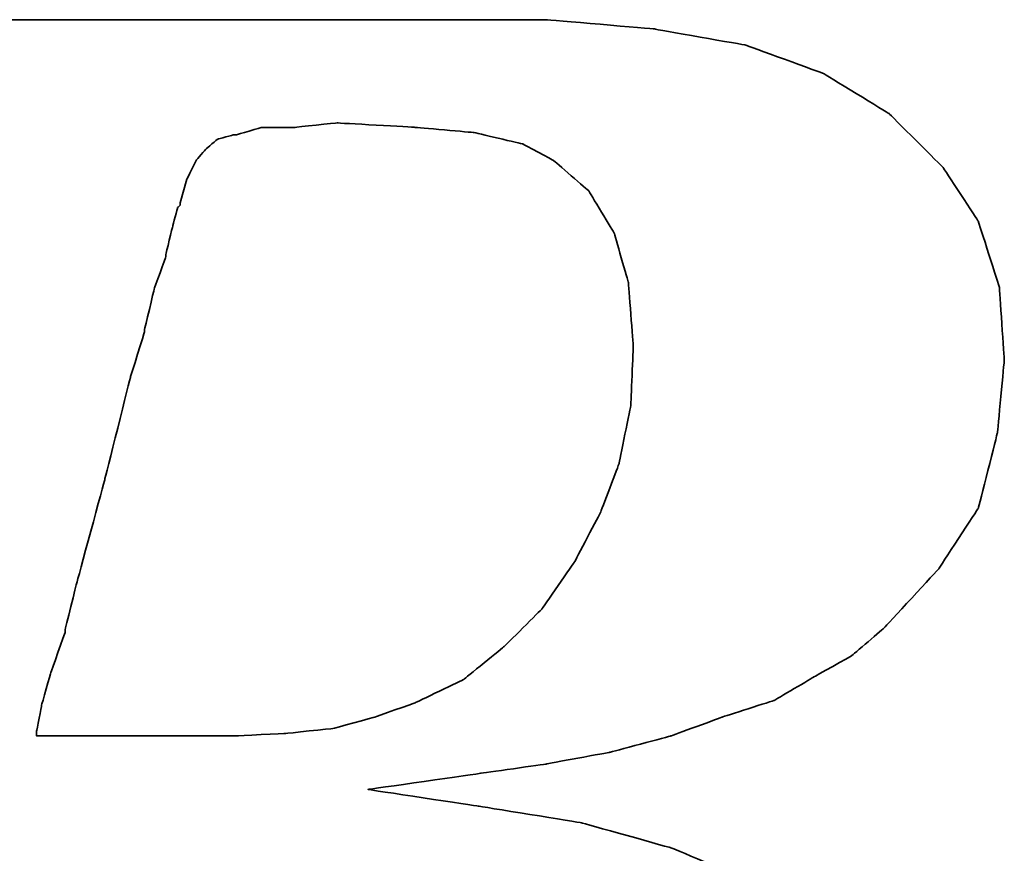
# Model space of a CAD drawing. Header units: millimetres. Extents: x 4 to 1153, y -526 to 762.
# Tile 38 of 57: x 78.395 to 78.634, y 47.717 to 47.92. Entities that reach past the tile are written whole.
import ezdxf

# ---------------------------------------------------------------- set-up
doc = ezdxf.new("R2010")
doc.units = ezdxf.units.MM
doc.layers.add('DIM', color=4, linetype='CONTINUOUS')
doc.layers.add('layer 1', color=7, linetype='CONTINUOUS')

# ---------------------------------------------------------------- blocks, each defined once
blk = doc.blocks.new('TBI MOTION logo(完整正式版)')
at = {"layer": 'layer 1', "color": 22, "lineweight": 35}
for points, knots in [([(-64.65375, -6.86375), (-64.65375, -6.86375), (-64.84375, -7.29625), (-64.84375, -7.29625), (-64.84375, -7.29625), (-64.84375, -7.29625), (-64.86875, -7.34375), (-64.86875, -7.34375), (-64.86875, -7.34375), (-64.86875, -7.34375), (-64.86875, -7.36875), (-64.86875, -7.36875), (-64.86875, -7.36875), (-64.86875, -7.36875), (-65.15375, -7.65375), (-65.15375, -7.65375), (-65.15375, -7.65375), (-65.15375, -7.65375), (-65.17875, -7.65375), (-65.17875, -7.65375), (-65.17875, -7.65375), (-65.17875, -7.65375), (-65.20375, -7.67875), (-65.20375, -7.67875), (-65.20375, -7.67875), (-65.20375, -7.67875), (-65.58875, -7.87125), (-65.58875, -7.87125), (-65.58875, -7.87125), (-65.58875, -7.87125), (-65.63375, -7.87125), (-65.63375, -7.87125), (-65.63375, -7.87125), (-65.63375, -7.87125), (-65.65875, -7.89375), (-65.65875, -7.89375), (-65.65875, -7.89375), (-65.65875, -7.89375), (-66.09375, -7.94375), (-66.09375, -7.94375), (-66.09375, -7.94375), (-66.09375, -7.94375), (-66.11375, -7.94375), (-66.11375, -7.94375), (-66.11375, -7.94375), (-66.11375, -7.94375), (-66.16375, -7.94375), (-66.16375, -7.94375), (-66.16375, -7.94375), (-66.16375, -7.94375), (-66.30875, -7.94375), (-66.30875, -7.94375), (-66.30875, -7.94375), (-66.30875, -7.94375), (-66.69375, -7.94375), (-66.69375, -7.94375), (-66.69375, -7.94375), (-66.69375, -7.94375), (-67.07375, -7.94375), (-67.07375, -7.94375), (-67.07375, -7.94375), (-67.07375, -7.94375), (-67.12375, -7.94375), (-67.12375, -7.94375), (-67.12375, -7.94375), (-67.12375, -7.94375), (-67.12375, -7.96625), (-67.12375, -7.96625), (-67.12375, -7.96625), (-67.12375, -7.96625), (-67.14875, -7.99125), (-67.14875, -7.99125), (-67.14875, -7.99125), (-67.14875, -7.99125), (-67.24375, -8.34875), (-67.24375, -8.34875), (-67.24375, -8.34875), (-67.24375, -8.34875), (-67.31375, -8.68625), (-67.31375, -8.68625), (-67.31375, -8.68625), (-67.31375, -8.68625), (-67.26875, -8.68625), (-67.26875, -8.68625), (-67.26875, -8.68625), (-67.26875, -8.68625), (-67.07375, -8.68625), (-67.07375, -8.68625), (-67.07375, -8.68625), (-67.07375, -8.68625), (-66.54875, -8.68625), (-66.54875, -8.68625), (-66.54875, -8.68625), (-66.54875, -8.68625), (-65.82625, -8.68625), (-65.82625, -8.68625), (-65.82625, -8.68625), (-65.82625, -8.68625), (-65.01375, -8.68625), (-65.01375, -8.68625), (-65.01375, -8.68625), (-65.01375, -8.68625), (-64.05375, -8.68625), (-64.05375, -8.68625), (-64.05375, -8.68625), (-64.05375, -8.68625), (-62.08375, -8.68625), (-62.08375, -8.68625), (-62.08375, -8.68625), (-62.08375, -8.68625), (-60.06875, -8.68625), (-60.06875, -8.68625), (-60.06875, -8.68625), (-60.06875, -8.68625), (-59.10875, -8.68625), (-59.10875, -8.68625), (-59.10875, -8.68625), (-59.10875, -8.68625), (-58.29375, -8.68625), (-58.29375, -8.68625), (-58.29375, -8.68625), (-58.29375, -8.68625), (-57.57375, -8.68625), (-57.57375, -8.68625), (-57.57375, -8.68625), (-57.57375, -8.68625), (-57.04875, -8.68625), (-57.04875, -8.68625), (-57.04875, -8.68625), (-57.04875, -8.68625), (-56.85375, -8.68625), (-56.85375, -8.68625), (-56.85375, -8.68625), (-56.85375, -8.68625), (-56.70875, -8.68625), (-56.70875, -8.68625), (-56.70875, -8.68625), (-56.70875, -8.68625), (-56.61375, -8.68625), (-56.61375, -8.68625), (-56.61375, -8.68625), (-56.61375, -8.68625), (-56.56875, -8.68625), (-56.56875, -8.68625), (-56.56875, -8.68625), (-56.56875, -8.68625), (-55.65375, -8.63875), (-55.65375, -8.63875), (-55.65375, -8.63875), (-55.65375, -8.63875), (-54.76875, -8.51875), (-54.76875, -8.51875), (-54.76875, -8.51875), (-54.76875, -8.51875), (-53.90375, -8.30375), (-53.90375, -8.30375), (-53.90375, -8.30375), (-53.90375, -8.30375), (-53.08875, -8.03875), (-53.08875, -8.03875), (-53.08875, -8.03875), (-53.08875, -8.03875), (-52.34375, -7.65375), (-52.34375, -7.65375), (-52.34375, -7.65375), (-52.34375, -7.65375), (-51.69875, -7.29625), (-51.69875, -7.29625), (-51.69875, -7.29625), (-51.69875, -7.29625), (-51.21875, -6.91125), (-51.21875, -6.91125), (-51.21875, -6.91125), (-51.21875, -6.91125), (-50.83375, -6.50375), (-50.83375, -6.50375), (-50.83375, -6.50375), (-50.83375, -6.50375), (-50.44875, -5.94875), (-50.44875, -5.94875), (-50.44875, -5.94875), (-50.44875, -5.94875), (-50.13875, -5.30375), (-50.13875, -5.30375), (-50.13875, -5.30375), (-50.13875, -5.30375), (-49.99375, -4.65375), (-49.99375, -4.65375), (-49.99375, -4.65375), (-49.99375, -4.65375), (-49.92375, -3.98375), (-49.92375, -3.98375), (-49.92375, -3.98375), (-49.92375, -3.98375), (-49.99375, -3.19374), (-49.99375, -3.19374), (-49.99375, -3.19374), (-49.99375, -3.19374), (-50.23374, -2.44874), (-50.23374, -2.44874), (-50.23374, -2.44874), (-50.23374, -2.44874), (-50.59375, -1.87374), (-50.59375, -1.87374), (-50.59375, -1.87374), (-50.59375, -1.87374), (-51.09875, -1.31874), (-51.09875, -1.31874), (-51.09875, -1.31874), (-51.09875, -1.31874), (-51.74375, -0.81875), (-51.74375, -0.81875), (-51.74375, -0.81875), (-51.74375, -0.81875), (-52.53875, -0.48125), (-52.53875, -0.48125), (-52.53875, -0.48125), (-52.53875, -0.48125), (-53.47375, -0.21875), (-53.47375, -0.21875), (-53.47375, -0.21875), (-53.47375, -0.21875), (-54.52875, -0.04874), (-54.52875, -0.04874), (-54.52875, -0.04874), (-54.52875, -0.04874), (-55.65375, 0.12125), (-55.65375, 0.12125), (-55.65375, 0.12125), (-55.65375, 0.12125), (-54.50375, 0.28624), (-54.50375, 0.28624), (-54.50375, 0.28624), (-54.50375, 0.28624), (-53.83375, 0.38124), (-53.83375, 0.38124), (-53.83375, 0.38124), (-53.83375, 0.38124), (-53.18375, 0.50125), (-53.18375, 0.50125), (-53.18375, 0.50125), (-53.18375, 0.50125), (-52.55875, 0.66874), (-52.55875, 0.66874), (-52.55875, 0.66874), (-52.55875, 0.66874), (-52.03375, 0.86124), (-52.03375, 0.86124), (-52.03375, 0.86124), (-52.03375, 0.86124), (-51.50374, 1.03124), (-51.50374, 1.03124), (-51.50374, 1.03124), (-51.50374, 1.03124), (-51.09875, 1.27125), (-51.09875, 1.27125), (-51.09875, 1.27125), (-51.09875, 1.27125), (-50.71375, 1.48624), (-50.71375, 1.48624), (-50.71375, 1.48624), (-50.71375, 1.48624), (-50.37625, 1.77625), (-50.37625, 1.77625), (-50.37625, 1.77625), (-50.37625, 1.77625), (-49.82375, 2.37625), (-49.82375, 2.37625), (-49.82375, 2.37625), (-49.82375, 2.37625), (-49.41875, 2.99625), (-49.41875, 2.99625), (-49.41875, 2.99625), (-49.41875, 2.99625), (-49.22375, 3.76625), (-49.22375, 3.76625), (-49.22375, 3.76625), (-49.22375, 3.76625), (-49.15375, 4.50874), (-49.15375, 4.50874), (-49.15375, 4.50874), (-49.15375, 4.50874), (-49.20375, 5.25125), (-49.20375, 5.25125), (-49.20375, 5.25125), (-49.20375, 5.25125), (-49.41875, 5.92625), (-49.41875, 5.92625), (-49.41875, 5.92625), (-49.41875, 5.92625), (-49.77875, 6.47625), (-49.77875, 6.47625), (-49.77875, 6.47625), (-49.77875, 6.47625), (-50.33125, 7.02624), (-50.33125, 7.02624), (-50.33125, 7.02624), (-50.33125, 7.02624), (-51.00125, 7.43625), (-51.00125, 7.43625), (-51.00125, 7.43625), (-51.00125, 7.43625), (-51.79375, 7.72625), (-51.79375, 7.72625), (-51.79375, 7.72625), (-51.79375, 7.72625), (-52.72875, 7.89124), (-52.72875, 7.89124), (-52.72875, 7.89124), (-52.72875, 7.89124), (-53.83375, 7.98625), (-53.83375, 7.98625), (-53.83375, 7.98625), (-53.83375, 7.98625), (-53.92875, 7.98625), (-53.92875, 7.98625), (-53.92875, 7.98625), (-53.92875, 7.98625), (-54.26375, 7.98625), (-54.26375, 7.98625), (-54.26375, 7.98625), (-54.26375, 7.98625), (-54.74375, 7.98625), (-54.74375, 7.98625), (-54.74375, 7.98625), (-54.74375, 7.98625), (-55.36875, 7.98625), (-55.36875, 7.98625), (-55.36875, 7.98625), (-55.36875, 7.98625), (-56.13375, 7.98625), (-56.13375, 7.98625), (-56.13375, 7.98625), (-56.13375, 7.98625), (-56.94875, 7.98625), (-56.94875, 7.98625), (-56.94875, 7.98625), (-56.94875, 7.98625), (-58.77625, 7.98625), (-58.77625, 7.98625), (-58.77625, 7.98625), (-58.77625, 7.98625), (-60.59875, 7.98625), (-60.59875, 7.98625), (-60.59875, 7.98625), (-60.59875, 7.98625), (-61.41375, 7.98625), (-61.41375, 7.98625), (-61.41375, 7.98625), (-61.41375, 7.98625), (-62.17875, 7.98625), (-62.17875, 7.98625), (-62.17875, 7.98625), (-62.17875, 7.98625), (-62.80375, 7.98625), (-62.80375, 7.98625), (-62.80375, 7.98625), (-62.80375, 7.98625), (-63.30625, 7.98625), (-63.30625, 7.98625), (-63.30625, 7.98625), (-63.30625, 7.98625), (-63.57375, 7.98625), (-63.57375, 7.98625), (-63.57375, 7.98625), (-63.57375, 7.98625), (-63.57375, 7.96375), (-63.57375, 7.96375), (-63.57375, 7.96375), (-63.57375, 7.96375), (-63.59875, 7.94125), (-63.59875, 7.94125), (-63.59875, 7.94125), (-63.59875, 7.94125), (-63.69375, 7.55625), (-63.69375, 7.55625), (-63.69375, 7.55625), (-63.69375, 7.55625), (-63.76375, 7.24624), (-63.76375, 7.24624), (-63.76375, 7.24624), (-63.76375, 7.24624), (-63.23875, 7.24624), (-63.23875, 7.24624), (-63.23875, 7.24624), (-63.23875, 7.24624), (-62.75875, 7.24624), (-62.75875, 7.24624), (-62.75875, 7.24624), (-62.75875, 7.24624), (-62.61125, 7.24624), (-62.61125, 7.24624), (-62.61125, 7.24624), (-62.61125, 7.24624), (-62.56625, 7.24624), (-62.56625, 7.24624), (-62.56625, 7.24624), (-62.56625, 7.24624), (-62.22875, 7.24624), (-62.22875, 7.24624), (-62.22875, 7.24624), (-62.22875, 7.24624), (-62.20375, 7.24624), (-62.20375, 7.24624), (-62.20375, 7.24624), (-62.20375, 7.24624), (-62.17875, 7.21875), (-62.17875, 7.21875), (-62.17875, 7.21875), (-62.17875, 7.21875), (-61.96375, 7.17125), (-61.96375, 7.17125), (-61.96375, 7.17125), (-61.96375, 7.17125), (-61.72375, 7.12624), (-61.72375, 7.12624), (-61.72375, 7.12624), (-61.72375, 7.12624), (-61.70375, 7.12624), (-61.70375, 7.12624), (-61.70375, 7.12624), (-61.70375, 7.12624), (-61.55875, 7.07624), (-61.55875, 7.07624), (-61.55875, 7.07624), (-61.55875, 7.07624), (-61.50875, 7.07624), (-61.50875, 7.07624), (-61.50875, 7.07624), (-61.50875, 7.07624), (-61.48375, 7.02624), (-61.48375, 7.02624), (-61.48375, 7.02624), (-61.48375, 7.02624), (-61.31875, 6.83375), (-61.31875, 6.83375), (-61.31875, 6.83375), (-61.31875, 6.83375), (-61.29375, 6.81125), (-61.29375, 6.81125), (-61.29375, 6.81125), (-61.29375, 6.81125), (-61.29375, 6.78625), (-61.29375, 6.78625), (-61.29375, 6.78625), (-61.29375, 6.78625), (-61.19875, 6.50124), (-61.19875, 6.50124), (-61.19875, 6.50124), (-61.19875, 6.50124), (-61.17375, 6.45124), (-61.17375, 6.45124), (-61.17375, 6.45124), (-61.17375, 6.45124), (-61.19875, 6.40625), (-61.19875, 6.40625), (-61.19875, 6.40625), (-61.19875, 6.40625), (-61.26875, 5.99624), (-61.26875, 5.99624), (-61.26875, 5.99624), (-61.26875, 5.99624), (-61.26875, 5.85125), (-61.26875, 5.85125), (-61.26875, 5.85125), (-61.26875, 5.85125), (-61.26875, 5.82625), (-61.26875, 5.82625), (-61.26875, 5.82625), (-61.26875, 5.82625), (-61.29375, 5.80625), (-61.29375, 5.80625), (-61.29375, 5.80625), (-61.29375, 5.80625), (-61.34125, 5.66125), (-61.34125, 5.66125), (-61.34125, 5.66125), (-61.34125, 5.66125), (-61.41375, 5.44625), (-61.41375, 5.44625), (-61.41375, 5.44625), (-61.41375, 5.44625), (-61.48375, 5.15625), (-61.48375, 5.15625), (-61.48375, 5.15625), (-61.48375, 5.15625), (-61.58375, 4.82124), (-61.58375, 4.82124), (-61.58375, 4.82124), (-61.58375, 4.82124), (-61.79875, 4.00375), (-61.79875, 4.00375), (-61.79875, 4.00375), (-61.79875, 4.00375), (-62.05875, 2.99625), (-62.05875, 2.99625), (-62.05875, 2.99625), (-62.05875, 2.99625), (-62.34875, 1.91625), (-62.34875, 1.91625), (-62.34875, 1.91625), (-62.34875, 1.91625), (-62.97375, -0.41124), (-62.97375, -0.41124), (-62.97375, -0.41124), (-62.97375, -0.41124), (-63.59875, -2.75875), (-63.59875, -2.75875), (-63.59875, -2.75875), (-63.59875, -2.75875), (-63.88375, -3.86374), (-63.88375, -3.86374), (-63.88375, -3.86374), (-63.88375, -3.86374), (-64.14875, -4.82374), (-64.14875, -4.82374), (-64.14875, -4.82374), (-64.14875, -4.82374), (-64.36375, -5.64125), (-64.36375, -5.64125), (-64.36375, -5.64125), (-64.36375, -5.64125), (-64.43625, -5.97625), (-64.43625, -5.97625), (-64.43625, -5.97625), (-64.43625, -5.97625), (-64.50875, -6.28625), (-64.50875, -6.28625), (-64.50875, -6.28625), (-64.50875, -6.28625), (-64.50875, -6.30875), (-64.50875, -6.30875), (-64.50875, -6.30875), (-64.50875, -6.30875), (-64.57875, -6.50375), (-64.57875, -6.50375), (-64.57875, -6.50375), (-64.57875, -6.50375), (-64.62875, -6.69625), (-64.62875, -6.69625), (-64.62875, -6.69625), (-64.62875, -6.69625), (-64.62875, -6.76875), (-64.62875, -6.76875), (-64.62875, -6.76875), (-64.62875, -6.76875), (-64.62875, -6.81375), (-64.62875, -6.81375), (-64.62875, -6.81375), (-64.62875, -6.81375), (-64.62875, -6.83875), (-64.62875, -6.83875), (-64.62875, -6.83875), (-64.62875, -6.83875), (-64.65375, -6.86375), (-64.65375, -6.86375)], [0, 0, 0, 0, 0.00719424, 0.00719424, 0.00719424, 0.00719425, 0.01438849, 0.01438849, 0.01438849, 0.0143885, 0.02158273, 0.02158273, 0.02158273, 0.02158274, 0.02877698, 0.02877698, 0.02877698, 0.02877699, 0.03597122, 0.03597122, 0.03597122, 0.03597123, 0.04316547, 0.04316547, 0.04316547, 0.04316548, 0.05035971, 0.05035971, 0.05035971, 0.05035972, 0.05755396, 0.05755396, 0.05755396, 0.05755397, 0.0647482, 0.0647482, 0.0647482, 0.06474821, 0.07194245, 0.07194245, 0.07194245, 0.07194246, 0.07913669, 0.07913669, 0.07913669, 0.0791367, 0.08633094, 0.08633094, 0.08633094, 0.08633095, 0.09352518, 0.09352518, 0.09352518, 0.09352519, 0.10071942, 0.10071942, 0.10071942, 0.10071943, 0.10791367, 0.10791367, 0.10791367, 0.10791368, 0.11510791, 0.11510791, 0.11510791, 0.11510792, 0.12230216, 0.12230216, 0.12230216, 0.12230217, 0.1294964, 0.1294964, 0.1294964, 0.12949641, 0.13669065, 0.13669065, 0.13669065, 0.13669066, 0.14388489, 0.14388489, 0.14388489, 0.1438849, 0.15107914, 0.15107914, 0.15107914, 0.15107915, 0.15827338, 0.15827338, 0.15827338, 0.15827339, 0.16546763, 0.16546763, 0.16546763, 0.16546764, 0.17266187, 0.17266187, 0.17266187, 0.17266188, 0.17985612, 0.17985612, 0.17985612, 0.17985613, 0.18705036, 0.18705036, 0.18705036, 0.18705037, 0.1942446, 0.1942446, 0.1942446, 0.19424461, 0.20143885, 0.20143885, 0.20143885, 0.20143886, 0.20863309, 0.20863309, 0.20863309, 0.2086331, 0.21582734, 0.21582734, 0.21582734, 0.21582735, 0.22302158, 0.22302158, 0.22302158, 0.22302159, 0.23021583, 0.23021583, 0.23021583, 0.23021584, 0.23741007, 0.23741007, 0.23741007, 0.23741008, 0.24460432, 0.24460432, 0.24460432, 0.24460433, 0.25179856, 0.25179856, 0.25179856, 0.25179857, 0.25899281, 0.25899281, 0.25899281, 0.25899282, 0.26618705, 0.26618705, 0.26618705, 0.26618706, 0.27338129, 0.27338129, 0.27338129, 0.2733813, 0.28057554, 0.28057554, 0.28057554, 0.28057555, 0.28776978, 0.28776978, 0.28776978, 0.28776979, 0.29496403, 0.29496403, 0.29496403, 0.29496404, 0.30215827, 0.30215827, 0.30215827, 0.30215828, 0.30935252, 0.30935252, 0.30935252, 0.30935253, 0.31654676, 0.31654676, 0.31654676, 0.31654677, 0.32374101, 0.32374101, 0.32374101, 0.32374102, 0.33093525, 0.33093525, 0.33093525, 0.33093526, 0.3381295, 0.3381295, 0.3381295, 0.33812951, 0.34532374, 0.34532374, 0.34532374, 0.34532375, 0.35251799, 0.35251799, 0.35251799, 0.352518, 0.35971223, 0.35971223, 0.35971223, 0.35971224, 0.36690647, 0.36690647, 0.36690647, 0.36690648, 0.37410072, 0.37410072, 0.37410072, 0.37410073, 0.38129496, 0.38129496, 0.38129496, 0.38129497, 0.38848921, 0.38848921, 0.38848921, 0.38848922, 0.39568345, 0.39568345, 0.39568345, 0.39568346, 0.4028777, 0.4028777, 0.4028777, 0.40287771, 0.41007194, 0.41007194, 0.41007194, 0.41007195, 0.41726619, 0.41726619, 0.41726619, 0.4172662, 0.42446043, 0.42446043, 0.42446043, 0.42446044, 0.43165468, 0.43165468, 0.43165468, 0.43165469, 0.43884892, 0.43884892, 0.43884892, 0.43884893, 0.44604317, 0.44604317, 0.44604317, 0.44604318, 0.45323741, 0.45323741, 0.45323741, 0.45323742, 0.46043165, 0.46043165, 0.46043165, 0.46043166, 0.4676259, 0.4676259, 0.4676259, 0.46762591, 0.47482014, 0.47482014, 0.47482014, 0.47482015, 0.48201439, 0.48201439, 0.48201439, 0.4820144, 0.48920863, 0.48920863, 0.48920863, 0.48920864, 0.49640288, 0.49640288, 0.49640288, 0.49640289, 0.50359712, 0.50359712, 0.50359712, 0.50359713, 0.51079137, 0.51079137, 0.51079137, 0.51079138, 0.51798561, 0.51798561, 0.51798561, 0.51798562, 0.52517986, 0.52517986, 0.52517986, 0.52517987, 0.5323741, 0.5323741, 0.5323741, 0.53237411, 0.53956835, 0.53956835, 0.53956835, 0.53956836, 0.54676259, 0.54676259, 0.54676259, 0.5467626, 0.55395683, 0.55395683, 0.55395683, 0.55395684, 0.56115108, 0.56115108, 0.56115108, 0.56115109, 0.56834532, 0.56834532, 0.56834532, 0.56834533, 0.57553957, 0.57553957, 0.57553957, 0.57553958, 0.58273381, 0.58273381, 0.58273381, 0.58273382, 0.58992806, 0.58992806, 0.58992806, 0.58992807, 0.5971223, 0.5971223, 0.5971223, 0.59712231, 0.60431655, 0.60431655, 0.60431655, 0.60431656, 0.61151079, 0.61151079, 0.61151079, 0.6115108, 0.61870504, 0.61870504, 0.61870504, 0.61870505, 0.62589928, 0.62589928, 0.62589928, 0.62589929, 0.63309353, 0.63309353, 0.63309353, 0.63309354, 0.64028777, 0.64028777, 0.64028777, 0.64028778, 0.64748201, 0.64748201, 0.64748201, 0.64748202, 0.65467626, 0.65467626, 0.65467626, 0.65467627, 0.6618705, 0.6618705, 0.6618705, 0.66187051, 0.66906475, 0.66906475, 0.66906475, 0.66906476, 0.67625899, 0.67625899, 0.67625899, 0.676259, 0.68345324, 0.68345324, 0.68345324, 0.68345325, 0.69064748, 0.69064748, 0.69064748, 0.69064749, 0.69784173, 0.69784173, 0.69784173, 0.69784174, 0.70503597, 0.70503597, 0.70503597, 0.70503598, 0.71223022, 0.71223022, 0.71223022, 0.71223023, 0.71942446, 0.71942446, 0.71942446, 0.71942447, 0.72661871, 0.72661871, 0.72661871, 0.72661872, 0.73381295, 0.73381295, 0.73381295, 0.73381296, 0.74100719, 0.74100719, 0.74100719, 0.7410072, 0.74820144, 0.74820144, 0.74820144, 0.74820145, 0.75539568, 0.75539568, 0.75539568, 0.75539569, 0.76258993, 0.76258993, 0.76258993, 0.76258994, 0.76978417, 0.76978417, 0.76978417, 0.76978418, 0.77697842, 0.77697842, 0.77697842, 0.77697843, 0.78417266, 0.78417266, 0.78417266, 0.78417267, 0.79136691, 0.79136691, 0.79136691, 0.79136692, 0.79856115, 0.79856115, 0.79856115, 0.79856116, 0.8057554, 0.8057554, 0.8057554, 0.80575541, 0.81294964, 0.81294964, 0.81294964, 0.81294965, 0.82014388, 0.82014388, 0.82014388, 0.82014389, 0.82733813, 0.82733813, 0.82733813, 0.82733814, 0.83453237, 0.83453237, 0.83453237, 0.83453238, 0.84172662, 0.84172662, 0.84172662, 0.84172663, 0.84892086, 0.84892086, 0.84892086, 0.84892087, 0.85611511, 0.85611511, 0.85611511, 0.85611512, 0.86330935, 0.86330935, 0.86330935, 0.86330936, 0.8705036, 0.8705036, 0.8705036, 0.87050361, 0.87769784, 0.87769784, 0.87769784, 0.87769785, 0.88489209, 0.88489209, 0.88489209, 0.8848921, 0.89208633, 0.89208633, 0.89208633, 0.89208634, 0.89928058, 0.89928058, 0.89928058, 0.89928059, 0.90647482, 0.90647482, 0.90647482, 0.90647483, 0.91366906, 0.91366906, 0.91366906, 0.91366907, 0.92086331, 0.92086331, 0.92086331, 0.92086332, 0.92805755, 0.92805755, 0.92805755, 0.92805756, 0.9352518, 0.9352518, 0.9352518, 0.93525181, 0.94244604, 0.94244604, 0.94244604, 0.94244605, 0.94964029, 0.94964029, 0.94964029, 0.9496403, 0.95683453, 0.95683453, 0.95683453, 0.95683454, 0.96402878, 0.96402878, 0.96402878, 0.96402879, 0.97122302, 0.97122302, 0.97122302, 0.97122303, 0.97841727, 0.97841727, 0.97841727, 0.97841728, 0.98561151, 0.98561151, 0.98561151, 0.98561152, 0.99280576, 0.99280576, 0.99280576, 0.99280577, 1, 1, 1, 1]), ([(-57.50375, 6.35625), (-57.50375, 6.35625), (-57.57375, 6.11625), (-57.57375, 6.11625), (-57.57375, 6.11625), (-57.57375, 6.11625), (-57.57375, 6.09125), (-57.57375, 6.09125), (-57.57375, 6.09125), (-57.57375, 6.09125), (-57.59875, 6.06625), (-57.59875, 6.06625), (-57.59875, 6.06625), (-57.59875, 6.06625), (-57.64875, 5.87625), (-57.64875, 5.87625), (-57.64875, 5.87625), (-57.64875, 5.87625), (-57.71875, 5.58875), (-57.71875, 5.58875), (-57.71875, 5.58875), (-57.71875, 5.58875), (-57.71875, 5.56625), (-57.71875, 5.56625), (-57.71875, 5.56625), (-57.71875, 5.56625), (-57.83875, 5.23125), (-57.83875, 5.23125), (-57.83875, 5.23125), (-57.83875, 5.23125), (-57.93625, 4.82124), (-57.93625, 4.82124), (-57.93625, 4.82124), (-57.93625, 4.82124), (-57.93625, 4.79624), (-57.93625, 4.79624), (-57.93625, 4.79624), (-57.93625, 4.79624), (-58.07875, 4.34125), (-58.07875, 4.34125), (-58.07875, 4.34125), (-58.07875, 4.34125), (-58.34375, 3.28625), (-58.34375, 3.28625), (-58.34375, 3.28625), (-58.34375, 3.28625), (-58.62875, 2.23124), (-58.62875, 2.23124), (-58.62875, 2.23124), (-58.62875, 2.23124), (-58.74875, 1.75125), (-58.74875, 1.75125), (-58.74875, 1.75125), (-58.74875, 1.75125), (-58.74875, 1.72625), (-58.74875, 1.72625), (-58.74875, 1.72625), (-58.74875, 1.72625), (-58.89375, 1.31625), (-58.89375, 1.31625), (-58.89375, 1.31625), (-58.89375, 1.31625), (-58.98875, 0.98124), (-58.98875, 0.98124), (-58.98875, 0.98124), (-58.98875, 0.98124), (-59.03875, 0.71625), (-59.03875, 0.71625), (-59.03875, 0.71625), (-59.03875, 0.71625), (-59.03875, 0.66874), (-59.03875, 0.66874), (-59.03875, 0.66874), (-59.03875, 0.66874), (-58.91875, 0.66874), (-58.91875, 0.66874), (-58.91875, 0.66874), (-58.91875, 0.66874), (-58.53375, 0.66874), (-58.53375, 0.66874), (-58.53375, 0.66874), (-58.53375, 0.66874), (-58.10375, 0.66874), (-58.10375, 0.66874), (-58.10375, 0.66874), (-58.10375, 0.66874), (-57.66875, 0.66874), (-57.66875, 0.66874), (-57.66875, 0.66874), (-57.66875, 0.66874), (-57.33375, 0.66874), (-57.33375, 0.66874), (-57.33375, 0.66874), (-57.33375, 0.66874), (-57.09375, 0.66874), (-57.09375, 0.66874), (-57.09375, 0.66874), (-57.09375, 0.66874), (-56.99875, 0.66874), (-56.99875, 0.66874), (-56.99875, 0.66874), (-56.99875, 0.66874), (-56.49375, 0.69374), (-56.49375, 0.69374), (-56.49375, 0.69374), (-56.49375, 0.69374), (-56.01375, 0.74374), (-56.01375, 0.74374), (-56.01375, 0.74374), (-56.01375, 0.74374), (-55.58375, 0.86124), (-55.58375, 0.86124), (-55.58375, 0.86124), (-55.58375, 0.86124), (-55.17375, 1.00624), (-55.17375, 1.00624), (-55.17375, 1.00624), (-55.17375, 1.00624), (-54.67375, 1.24625), (-54.67375, 1.24625), (-54.67375, 1.24625), (-54.67375, 1.24625), (-54.26375, 1.58124), (-54.26375, 1.58124), (-54.26375, 1.58124), (-54.26375, 1.58124), (-53.87875, 1.96374), (-53.87875, 1.96374), (-53.87875, 1.96374), (-53.87875, 1.96374), (-53.54375, 2.44625), (-53.54375, 2.44625), (-53.54375, 2.44625), (-53.54375, 2.44625), (-53.27875, 2.95125), (-53.27875, 2.95125), (-53.27875, 2.95125), (-53.27875, 2.95125), (-53.08875, 3.45124), (-53.08875, 3.45124), (-53.08875, 3.45124), (-53.08875, 3.45124), (-52.96875, 4.05124), (-52.96875, 4.05124), (-52.96875, 4.05124), (-52.96875, 4.05124), (-52.94375, 4.65125), (-52.94375, 4.65125), (-52.94375, 4.65125), (-52.94375, 4.65125), (-52.99375, 5.30125), (-52.99375, 5.30125), (-52.99375, 5.30125), (-52.99375, 5.30125), (-53.13875, 5.80625), (-53.13875, 5.80625), (-53.13875, 5.80625), (-53.13875, 5.80625), (-53.39875, 6.23625), (-53.39875, 6.23625), (-53.39875, 6.23625), (-53.39875, 6.23625), (-53.75875, 6.54875), (-53.75875, 6.54875), (-53.75875, 6.54875), (-53.75875, 6.54875), (-54.07375, 6.71625), (-54.07375, 6.71625), (-54.07375, 6.71625), (-54.07375, 6.71625), (-54.57375, 6.83375), (-54.57375, 6.83375), (-54.57375, 6.83375), (-54.57375, 6.83375), (-55.17375, 6.88625), (-55.17375, 6.88625), (-55.17375, 6.88625), (-55.17375, 6.88625), (-55.96875, 6.93125), (-55.96875, 6.93125), (-55.96875, 6.93125), (-55.96875, 6.93125), (-56.39875, 6.88625), (-56.39875, 6.88625), (-56.39875, 6.88625), (-56.39875, 6.88625), (-56.42125, 6.88625), (-56.42125, 6.88625), (-56.42125, 6.88625), (-56.42125, 6.88625), (-56.73375, 6.88625), (-56.73375, 6.88625), (-56.73375, 6.88625), (-56.73375, 6.88625), (-56.99875, 6.81125), (-56.99875, 6.81125), (-56.99875, 6.81125), (-56.99875, 6.81125), (-57.02375, 6.81125), (-57.02375, 6.81125), (-57.02375, 6.81125), (-57.02375, 6.81125), (-57.18875, 6.76625), (-57.18875, 6.76625), (-57.18875, 6.76625), (-57.18875, 6.76625), (-57.30875, 6.66625), (-57.30875, 6.66625), (-57.30875, 6.66625), (-57.30875, 6.66625), (-57.40875, 6.54875), (-57.40875, 6.54875), (-57.40875, 6.54875), (-57.40875, 6.54875), (-57.50375, 6.35625), (-57.50375, 6.35625)], [0, 0, 0, 0, 0.01851852, 0.01851852, 0.01851852, 0.01851853, 0.03703704, 0.03703704, 0.03703704, 0.03703705, 0.05555556, 0.05555556, 0.05555556, 0.05555557, 0.07407407, 0.07407407, 0.07407407, 0.07407408, 0.09259259, 0.09259259, 0.09259259, 0.0925926, 0.11111111, 0.11111111, 0.11111111, 0.11111112, 0.12962963, 0.12962963, 0.12962963, 0.12962964, 0.14814815, 0.14814815, 0.14814815, 0.14814816, 0.16666667, 0.16666667, 0.16666667, 0.16666668, 0.18518519, 0.18518519, 0.18518519, 0.1851852, 0.2037037, 0.2037037, 0.2037037, 0.20370371, 0.22222222, 0.22222222, 0.22222222, 0.22222223, 0.24074074, 0.24074074, 0.24074074, 0.24074075, 0.25925926, 0.25925926, 0.25925926, 0.25925927, 0.27777778, 0.27777778, 0.27777778, 0.27777779, 0.2962963, 0.2962963, 0.2962963, 0.29629631, 0.31481481, 0.31481481, 0.31481481, 0.31481482, 0.33333333, 0.33333333, 0.33333333, 0.33333334, 0.35185185, 0.35185185, 0.35185185, 0.35185186, 0.37037037, 0.37037037, 0.37037037, 0.37037038, 0.38888889, 0.38888889, 0.38888889, 0.3888889, 0.40740741, 0.40740741, 0.40740741, 0.40740742, 0.42592593, 0.42592593, 0.42592593, 0.42592594, 0.44444444, 0.44444444, 0.44444444, 0.44444445, 0.46296296, 0.46296296, 0.46296296, 0.46296297, 0.48148148, 0.48148148, 0.48148148, 0.48148149, 0.5, 0.5, 0.5, 0.50000001, 0.51851852, 0.51851852, 0.51851852, 0.51851853, 0.53703704, 0.53703704, 0.53703704, 0.53703705, 0.55555556, 0.55555556, 0.55555556, 0.55555557, 0.57407407, 0.57407407, 0.57407407, 0.57407408, 0.59259259, 0.59259259, 0.59259259, 0.5925926, 0.61111111, 0.61111111, 0.61111111, 0.61111112, 0.62962963, 0.62962963, 0.62962963, 0.62962964, 0.64814815, 0.64814815, 0.64814815, 0.64814816, 0.66666667, 0.66666667, 0.66666667, 0.66666668, 0.68518519, 0.68518519, 0.68518519, 0.6851852, 0.7037037, 0.7037037, 0.7037037, 0.70370371, 0.72222222, 0.72222222, 0.72222222, 0.72222223, 0.74074074, 0.74074074, 0.74074074, 0.74074075, 0.75925926, 0.75925926, 0.75925926, 0.75925927, 0.77777778, 0.77777778, 0.77777778, 0.77777779, 0.7962963, 0.7962963, 0.7962963, 0.79629631, 0.81481481, 0.81481481, 0.81481481, 0.81481482, 0.83333333, 0.83333333, 0.83333333, 0.83333334, 0.85185185, 0.85185185, 0.85185185, 0.85185186, 0.87037037, 0.87037037, 0.87037037, 0.87037038, 0.88888889, 0.88888889, 0.88888889, 0.8888889, 0.90740741, 0.90740741, 0.90740741, 0.90740742, 0.92592593, 0.92592593, 0.92592593, 0.92592594, 0.94444444, 0.94444444, 0.94444444, 0.94444445, 0.96296296, 0.96296296, 0.96296296, 0.96296297, 0.98148148, 0.98148148, 0.98148148, 0.98148149, 1, 1, 1, 1])]:
    blk.add_open_spline(points, degree=3, knots=knots, dxfattribs=at)

msp = doc.modelspace()

# ---------------------------------------------------------------- block references
at = {"layer": 'DIM', "color": 7, "xscale": 0.0237599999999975, "yscale": 0.0237599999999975, "zscale": 0.0237599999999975}
msp.add_blockref('TBI MOTION logo(完整正式版)', (79.80217, 47.72997), dxfattribs=at)

doc.saveas('drawing.dxf')
